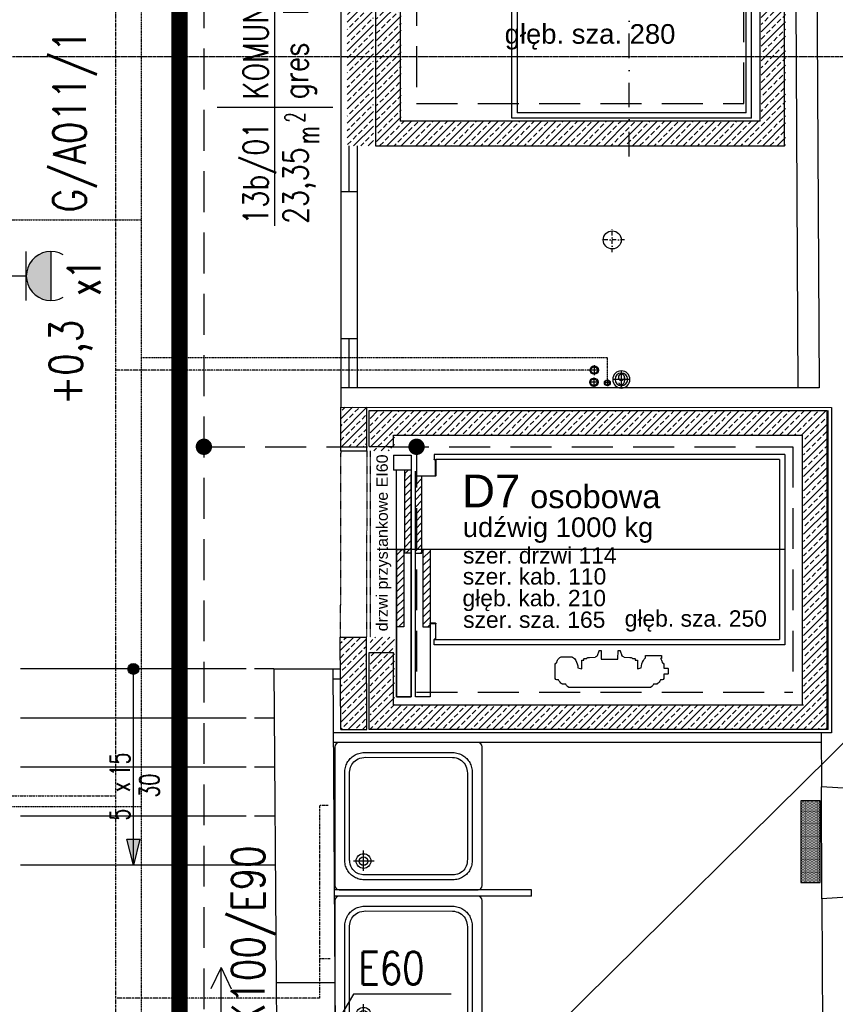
# Model space of a CAD drawing. Header units: inches. Extents: x -145354 to -97635, y 38777 to 78670.
# Tile 14 of 231: x -142353 to -141854, y 42579 to 43181. Entities that reach past the tile are written whole.
import ezdxf
from ezdxf.enums import TextEntityAlignment as Align

# ---------------------------------------------------------------- set-up
doc = ezdxf.new("R2010")
doc.units = ezdxf.units.IN
doc.header["$MEASUREMENT"] = 0
for name, pattern in [('00-inst$0$DASHDOT', [1, 0.5, -0.25, 0, -0.25]), ('CENTER', [2, 1.25, -0.25, 0.25, -0.25]), ('DASHDOT', [1, 0.5, -0.25, 0, -0.25]), ('DASHED2', [0.375, 0.25, -0.125]), ('DIVIDE', [31.75, 12.7, -6.35, 0, -6.35, 0, -6.35])]:
    doc.linetypes.add(name, pattern=pattern)
doc.layers.get('0').update_dxf_attribs({"color": 101})
for name, color, linetype in [('E-OPIS_POM', 6, 'Continuous'), ('E35', 6, 'Continuous'), ('E50', 3, 'Continuous'), ('E50_kor', 3, 'Continuous'), ('E90_kor', 6, 'Continuous'), ('Ins-kan', 54, 'Continuous'), ('Ins-wod', 152, 'Continuous'), ('Mks-wpusty', 86, 'Continuous'), ('Mw-cr-rury', 160, 'DIVIDE'), ('Mw-wc-rury', 160, 'DASHDOT'), ('Okn---okna', 5, 'Continuous'), ('Opis-spadki', 61, 'Continuous'), ('Opis-wykonczen', 2, 'Continuous'), ('Os-osie glowne', 8, 'CENTER'), ('piony_K_nr', 240, 'Continuous'), ('Sc-beton', 7, 'Continuous'), ('Sc-beton-hatch', 86, 'Continuous'), ('Sc-cegla pelna', 32, 'Continuous'), ('Sc-gazobeton', 45, 'Continuous'), ('Sc-gk', 120, 'Continuous'), ('Sc-gk-hatch', 8, 'Continuous'), ('Sc-nad', 5, 'DASHED2'), ('Sc-nadproza kon', 5, 'DASHED2'), ('Sc-systemowe', 150, 'Continuous'), ('Sch-opis', 51, 'Continuous'), ('Sch-widok', 12, 'Continuous'), ('tkd_obrys', 4, 'Continuous'), ('W-idok', 9, 'Continuous'), ('Wyp-grzejniki', 56, 'Continuous'), ('Wyp-meble', 155, 'Continuous'), ('Wyp-sanitar', 131, 'Continuous')]:
    doc.layers.add(name, color=color, linetype=linetype)
doc.styles.add('KA wymiar', font='romans.shx', dxfattribs={"width": 0.6})
doc.styles.add('ROMANS', font='romans', dxfattribs={"width": 0.85})
doc.styles.add('TYTUL2', font='ARIAL.TTF')
doc.linetypes.add('BATTING', pattern='A,0.0001,-0.1,[134,ltypeshp.shx,S=0.1,R=0,X=-0.1,Y=0],-0.2,[134,ltypeshp.shx,S=0.1,R=180,X=0.1,Y=0],-0.1', length=0.4001)
pattern_1 = [(45, (-188741.938, 11195.726), (-13.258252, 13.258252), []), (45, (-188733.099, 11195.726), (-13.258252, 13.258252), [])]
pattern_2 = [(45, (0.613, 0), (-4.41941738, 4.41941738), []), (45, (5.0325, 0), (-4.41941738, 4.41941738), [3.125, -1.5625])]

# ---------------------------------------------------------------- blocks, each defined once
blk = doc.blocks.new('pow')
for p, q in [((0, 0.5229), (0, -0.5229)), ((-1.0753, 0), (1.7797, 0))]:
    blk.add_line(p, q)
at = {"style": 'KA wymiar', "width": 0.6}
for s, height, p in [('2', 0.18, (-0.1392, -0.2698)), ('m', 0.21, (-0.3332, -0.401))]:
    blk.add_text(s, height=height, dxfattribs=at).set_placement(p)
at = {"style": 'KA wymiar'}
for tag, width, p in [('01', 0.7, (-0.1311, 0.0844)), ('000.00', 0.6, (-0.3636, -0.401))]:
    blk.add_attdef(tag, text='', height=0.3, dxfattribs=dict(at, width=width)).set_placement(p, align=Align.RIGHT)
blk.add_attdef('POMIESZCZENIE', (0.0709, 0.0844), '', height=0.3, dxfattribs=at)
at = {"style": 'KA wymiar', "width": 0.8}
blk.add_attdef('POSADZKA', (0.0709, -0.401), '', height=0.3, dxfattribs=at)
blk = doc.blocks.new('w1')
h = blk.add_hatch()
h.set_pattern_fill('ANSI31', color=256, angle=-90, style=0)
h.set_pattern_definition([(315, (-78792.9303, 100964.629), (2.24506403, 2.24506403), [])])
h.paths.add_polyline_path([(-143428.16, 50196.65), (-143432.6, 50196.65), (-143432.6, 50243.85), (-143428.16, 50243.85)])
h.paths.add_polyline_path([(-143444.22, 50196.65), (-143448.66, 50196.65), (-143448.66, 50243.85), (-143444.22, 50243.85)])
h.paths.add_polyline_path([(-143439.66, 50151.65), (-143439.66, 50150.14), (-143439.66, 50148.15), (-143443.66, 50148.15), (-143443.66, 50196.65), (-143439.66, 50196.65)])
h.paths.add_polyline_path([(-143433.16, 50151.65), (-143437.16, 50151.65), (-143437.16, 50196.65), (-143433.16, 50196.65)])
h.paths.add_polyline_path([(-143433.16, 50196.65), (-143437.16, 50196.65), (-143437.16, 50198.85), (-143433.16, 50198.85)])
h.paths.add_polyline_path([(-143439.66, 50196.65), (-143443.66, 50196.65), (-143443.66, 50198.85), (-143439.66, 50198.85)])
for p, q in [((-143465.46, 50306.65), (-143465.46, 50259.65)), ((-143185.46, 50306.65), (-143465.46, 50306.65)), ((-143185.46, 50306.65), (-143185.46, 50111.65)), ((-143450.46, 50291.65), (-143200.46, 50291.65)), ((-143450.46, 50291.65), (-143450.46, 50259.65)), ((-143450.46, 50291.65), (-143200.46, 50291.65)), ((-143450.46, 50291.65), (-143200.46, 50291.65)), ((-143200.46, 50291.65), (-143200.46, 50126.65)), ((-143439.66, 50286.65), (-143448.66, 50286.65)), ((-143448.66, 50286.65), (-143439.66, 50286.65)), ((-143448.66, 50286.65), (-143448.66, 50243.85)), ((-143448.66, 50243.85), (-143448.66, 50286.65)), ((-143439.66, 50198.85), (-143439.66, 50286.65)), ((-143439.66, 50286.65), (-143439.66, 50198.85)), ((-143437.16, 50286.65), (-143437.16, 50198.85)), ((-143428.16, 50286.65), (-143437.16, 50286.65)), ((-143428.16, 50243.85), (-143428.16, 50286.65)), ((-143351.65, 50275.48), (-143351.64, 50266.71)), ((-143349.59, 50276.32), (-143350.69, 50276.32)), ((-143347.47, 50278.89), (-143347.52, 50278.71)), ((-143345.29, 50278.89), (-143347.47, 50278.89)), ((-143294.48, 50281.06), (-143342.45, 50281.06)), ((-143289.46, 50278.89), (-143291.64, 50278.89)), ((-143289.41, 50278.71), (-143289.46, 50278.89)), ((-143286.24, 50276.32), (-143287.34, 50276.32)), ((-143285.28, 50272.81), (-143285.28, 50275.48)), ((-143285.28, 50275.48), (-143285.28, 50275.48)), ((-143337.77, 50268.93), (-143335.46, 50269.63)), ((-143335.46, 50269.63), (-143335.46, 50264.3)), ((-143301.47, 50264.3), (-143301.47, 50269.63)), ((-143301.47, 50269.63), (-143299.16, 50268.93)), ((-143282.93, 50272.81), (-143285.28, 50272.81)), ((-143282.63, 50269.53), (-143282.63, 50272.51)), ((-143335.46, 50264.3), (-143334.22, 50264.3)), ((-143334.22, 50264.3), (-143334.22, 50263.6)), ((-143323.66, 50258.3), (-143323.51, 50263.65)), ((-143323.51, 50263.65), (-143313.42, 50263.65)), ((-143313.42, 50263.65), (-143313.26, 50258.3)), ((-143302.71, 50263.6), (-143302.71, 50264.3)), ((-143302.71, 50264.3), (-143301.47, 50264.3)), ((-143286.89, 50263.82), (-143286.89, 50263.82)), ((-143286.24, 50265.88), (-143286.24, 50265.88)), ((-143285.29, 50269.23), (-143282.93, 50269.23)), ((-143285.29, 50266.71), (-143285.29, 50269.23)), ((-143465.46, 50259.65), (-143450.46, 50259.65)), ((-143347.39, 50262.16), (-143342.16, 50262.16)), ((-143333.92, 50263.3), (-143332.45, 50263.3)), ((-143331.66, 50262.65), (-143330.76, 50262.65)), ((-143330.76, 50262.65), (-143327.34, 50262.4)), ((-143325.91, 50261.39), (-143324.87, 50258.6)), ((-143324.87, 50258.6), (-143324.86, 50258.3)), ((-143324.86, 50258.3), (-143323.66, 50258.3)), ((-143313.26, 50258.3), (-143312.06, 50258.3)), ((-143312.06, 50258.6), (-143311.02, 50261.39)), ((-143312.06, 50258.3), (-143312.06, 50258.6)), ((-143309.59, 50262.4), (-143306.16, 50262.65)), ((-143306.16, 50262.65), (-143305.26, 50262.65)), ((-143304.48, 50263.3), (-143303.01, 50263.3)), ((-143296.59, 50262.93), (-143296.59, 50261.46)), ((-143296.59, 50261.46), (-143286.64, 50261.46)), ((-143286.64, 50263.21), (-143287.41, 50263.21)), ((-143286.64, 50261.46), (-143286.64, 50263.21)), ((-143211.41, 50254.9), (-143425.76, 50254.9)), ((-143425.76, 50254.9), (-143425.76, 50251.65)), ((-143425.76, 50251.5), (-143425.76, 50251.65)), ((-143425.76, 50251.65), (-143424.96, 50251.65)), ((-143424.97, 50251.5), (-143425.76, 50251.5)), ((-143424.81, 50241.96), (-143424.81, 50251.34)), ((-143424.66, 50251.65), (-143214.66, 50251.65)), ((-143424.66, 50251.35), (-143424.66, 50241.96)), ((-143214.66, 50141.65), (-143214.66, 50251.65)), ((-143211.41, 50138.4), (-143211.41, 50254.9)), ((-143448.66, 50243.85), (-143448.66, 50196.65)), ((-143448.66, 50196.65), (-143448.66, 50243.85)), ((-143444.22, 50243.85), (-143448.66, 50243.85)), ((-143444.22, 50196.65), (-143444.22, 50243.85)), ((-143444.22, 50196.65), (-143444.22, 50243.85)), ((-143432.6, 50196.65), (-143432.6, 50243.85)), ((-143432.6, 50243.85), (-143428.16, 50243.85)), ((-143428.16, 50196.65), (-143428.16, 50243.85)), ((-143428.16, 50241.96), (-143428.16, 50243.65)), ((-143428.16, 50243.65), (-143428.01, 50243.65)), ((-143428.01, 50243.65), (-143428.01, 50241.96)), ((-143427.85, 50241.8), (-143424.97, 50241.8)), ((-143424.97, 50241.65), (-143427.85, 50241.65)), ((-143439.66, 50198.85), (-143443.66, 50198.85)), ((-143443.66, 50198.85), (-143443.66, 50148.15)), ((-143439.66, 50150.14), (-143439.66, 50198.85)), ((-143439.66, 50198.85), (-143439.66, 50151.65)), ((-143437.16, 50198.85), (-143433.16, 50198.85)), ((-143437.16, 50198.85), (-143437.16, 50151.65)), ((-143433.16, 50198.85), (-143433.16, 50151.65)), ((-143211.41, 50196.65), (-143456.16, 50196.65)), ((-143448.66, 50196.65), (-143444.22, 50196.65)), ((-143448.66, 50196.65), (-143448.66, 50148.15)), ((-143428.16, 50196.65), (-143432.6, 50196.65)), ((-143443.66, 50150.14), (-143443.66, 50151.65)), ((-143439.66, 50148.15), (-143439.66, 50150.14)), ((-143433.16, 50151.65), (-143437.16, 50151.65)), ((-143437.16, 50151.35), (-143437.16, 50148.65)), ((-143437.01, 50148.65), (-143437.01, 50151.34)), ((-143436.85, 50151.5), (-143424.97, 50151.5)), ((-143433.66, 50151.65), (-143436.6, 50151.65)), ((-143425.96, 50151.65), (-143433.16, 50151.65)), ((-143424.97, 50151.65), (-143427.75, 50151.65)), ((-143424.81, 50151.34), (-143424.81, 50141.96)), ((-143424.66, 50141.95), (-143424.66, 50151.34)), ((-143439.66, 50148.15), (-143450.46, 50148.15)), ((-143450.46, 50138.95), (-143450.46, 50148.15)), ((-143439.66, 50138.95), (-143439.66, 50148.15)), ((-143437.16, 50148.65), (-143437.01, 50148.65)), ((-143450.46, 50138.95), (-143439.66, 50138.95)), ((-143424.97, 50141.8), (-143425.76, 50141.8)), ((-143425.76, 50141.8), (-143425.76, 50141.65)), ((-143425.76, 50141.65), (-143424.96, 50141.65)), ((-143425.76, 50138.4), (-143425.76, 50141.65)), ((-143211.41, 50138.4), (-143425.76, 50138.4)), ((-143214.66, 50141.65), (-143424.66, 50141.65)), ((-143465.46, 50133.65), (-143465.46, 50111.65)), ((-143465.46, 50133.65), (-143450.46, 50133.65)), ((-143450.46, 50133.65), (-143450.46, 50126.65)), ((-143450.46, 50126.65), (-143200.46, 50126.65)), ((-143465.46, 50111.65), (-143185.46, 50111.65))]:
    blk.add_line(p, q)
for centre, radius, start, end in [((-143350.69, 50275.35), 0.969, 90, 172.21378), ((-143344.77, 50274.24), 5.25, 121.57246, 156.64603), ((-143342.45, 50278.11), 2.95, 90, 164.6154), ((-143294.48, 50278.11), 2.95, 15.3846, 90), ((-143292.16, 50274.24), 5.25, 23.35397, 58.42754), ((-143286.24, 50275.35), 0.969, 7.78623, 90), ((-143282.93, 50272.51), 0.3, 0, 90), ((-143282.93, 50269.53), 0.3, 270, 0), ((-143350.69, 50266.85), 0.969, 188.41003, 270.03896), ((-143346.11, 50266.18), 4.58, 183.65178, 210.9226), ((-143345.62, 50267.11), 5.51, 216.61755, 238.4367), ((-143343.93, 50267.11), 5.51, 301.5633, 330.63224), ((-143350.08, 50270.17), 12.38, 332.22511, 354.23402), ((-143333.92, 50263.6), 0.3, 180, 270), ((-143303.01, 50263.6), 0.3, 270, 0), ((-143286.85, 50270.17), 12.38, 185.76598, 207.77489), ((-143293, 50267.11), 5.51, 209.36776, 229.31584), ((-143291.31, 50267.11), 5.51, 314.98421, 323.38245), ((-143290.82, 50266.18), 4.58, 329.0774, 356.28048), ((-143286.24, 50266.85), 0.969, 270.03896, 351.58997), ((-143347.35, 50264.93), 2.77, 245.31355, 269.08976), ((-143342.21, 50264.93), 2.77, 270.91024, 294.68645), ((-143331.66, 50263.45), 0.8, 190.80692, 270), ((-143327.46, 50260.7), 1.7, 23.98221, 85.74867), ((-143309.46, 50260.7), 1.7, 94.25133, 156.01779), ((-143305.26, 50263.45), 0.8, 270, 349.19308), ((-143424.97, 50251.34), 0.16, 0, 90), ((-143424.96, 50251.35), 0.3, 0, 90), ((-143427.85, 50241.96), 0.31, 180, 270), ((-143427.85, 50241.96), 0.16, 180, 270), ((-143424.97, 50241.96), 0.16, 270, 0), ((-143424.97, 50241.96), 0.31, 270, 0), ((-143436.86, 50151.35), 0.3, 90, 180), ((-143436.85, 50151.34), 0.16, 90, 180), ((-143424.97, 50151.34), 0.31, 0, 90), ((-143424.97, 50151.34), 0.16, 0, 90), ((-143424.97, 50141.96), 0.16, 270, 0), ((-143424.96, 50141.95), 0.3, 270, 0)]:
    blk.add_arc(centre, radius, start, end)
blk = doc.blocks.new('w2')
h = blk.add_hatch()
h.set_pattern_fill('ANSI32', color=256, scale=50, style=0)
h.set_pattern_definition(pattern_1)
h.paths.add_polyline_path([(-144149.4, 50762.8), (-144150.36, 50762.8), (-144150.36, 50758.36), (-144149.4, 50758.36)])
h.paths.add_polyline_path([(-144150.36, 50762.8), (-144158.86, 50762.8), (-144212.56, 50762.8), (-144214.06, 50762.8), (-144214.06, 50758.36), (-144150.36, 50758.36)])
h = blk.add_hatch()
h.set_pattern_fill('ANSI32', color=256, scale=50, style=0)
h.set_pattern_definition(pattern_1)
h.paths.add_polyline_path([(-144083.86, 50753.8), (-144083.86, 50757.8), (-144150.36, 50757.8), (-144150.36, 50753.8)])
h = blk.add_hatch()
h.set_pattern_fill('ANSI32', color=256, scale=50, style=0)
h.set_pattern_definition(pattern_1)
h.paths.add_polyline_path([(-144087.36, 50751.3), (-144150.36, 50751.3), (-144150.36, 50747.3), (-144087.36, 50747.3)])
h.paths.add_polyline_path([(-144150.36, 50751.3), (-144151.6, 50751.3), (-144151.6, 50747.3), (-144150.36, 50747.3)])
h = blk.add_hatch()
h.set_pattern_fill('ANSI32', color=256, scale=50, style=0)
h.set_pattern_definition(pattern_1)
h.paths.add_polyline_path([(-144150.36, 50742.3), (-144150.36, 50746.74), (-144214.06, 50746.74), (-144214.06, 50742.3), (-144212.56, 50742.3), (-144212.17, 50742.3)])
for p, q in [((-144229.86, 50779.6), (-144305.36, 50779.6)), ((-144305.36, 50779.6), (-144305.36, 50469.6)), ((-144229.86, 50779.6), (-144229.86, 50764.6)), ((-144055.36, 50779.6), (-144077.36, 50779.6)), ((-144077.36, 50779.6), (-144077.36, 50764.6)), ((-144055.36, 50469.6), (-144055.36, 50779.6)), ((-144229.86, 50764.6), (-144290.36, 50764.6)), ((-144290.36, 50764.6), (-144290.36, 50484.6)), ((-144083.86, 50753.8), (-144083.86, 50764.6)), ((-144074.66, 50764.6), (-144083.86, 50764.6)), ((-144070.36, 50764.6), (-144077.36, 50764.6)), ((-144074.66, 50764.6), (-144074.66, 50753.8)), ((-144070.36, 50484.6), (-144070.36, 50764.6)), ((-144285.36, 50753.8), (-144285.36, 50762.8)), ((-144285.36, 50762.8), (-144285.36, 50753.8)), ((-144285.36, 50762.8), (-144212.56, 50762.8)), ((-144212.56, 50762.8), (-144285.36, 50762.8)), ((-144214.06, 50758.36), (-144214.06, 50762.8)), ((-144158.86, 50758.36), (-144214.06, 50758.36)), ((-144149.4, 50758.36), (-144214.06, 50758.36)), ((-144212.56, 50762.8), (-144158.86, 50762.8)), ((-144158.86, 50762.8), (-144212.56, 50762.8)), ((-144158.86, 50762.8), (-144083.86, 50762.8)), ((-144151.6, 50753.8), (-144151.6, 50757.8)), ((-144151.6, 50757.8), (-144083.86, 50757.8)), ((-144149.4, 50762.8), (-144149.4, 50758.36)), ((-144167.56, 50753.8), (-144285.36, 50753.8)), ((-144285.36, 50751.3), (-144087.36, 50751.3)), ((-144285.36, 50742.3), (-144285.36, 50751.3)), ((-144083.86, 50753.8), (-144167.56, 50753.8)), ((-144167.56, 50753.8), (-144083.86, 50753.8)), ((-144151.6, 50751.3), (-144151.6, 50747.3)), ((-144087.36, 50747.3), (-144087.36, 50751.3)), ((-144087.06, 50751.3), (-144084.36, 50751.3)), ((-144084.36, 50751.15), (-144087.05, 50751.15)), ((-144084.36, 50751.3), (-144084.36, 50751.15)), ((-144074.66, 50753.8), (-144083.86, 50753.8)), ((-144149.4, 50746.74), (-144214.06, 50746.74)), ((-144214.06, 50746.74), (-144214.06, 50742.3)), ((-144151.6, 50747.3), (-144087.36, 50747.3)), ((-144149.4, 50742.3), (-144149.4, 50746.74)), ((-144087.36, 50747.8), (-144087.36, 50750.74)), ((-144087.36, 50740.1), (-144087.36, 50747.3)), ((-144087.21, 50750.99), (-144087.21, 50739.11)), ((-144212.56, 50742.3), (-144285.36, 50742.3)), ((-144222.11, 50486.6), (-144222.11, 50739.9)), ((-144221.71, 50739.9), (-144221.86, 50739.9)), ((-144221.86, 50739.9), (-144221.86, 50739.1)), ((-144221.71, 50739.11), (-144221.71, 50739.9)), ((-144218.86, 50739.9), (-144218.86, 50489.85)), ((-144149.4, 50742.3), (-144214.06, 50742.3)), ((-144212.17, 50742.3), (-144213.86, 50742.3)), ((-144213.86, 50742.3), (-144213.86, 50742.15)), ((-144213.86, 50742.15), (-144212.17, 50742.15)), ((-144212.01, 50741.99), (-144212.01, 50739.11)), ((-144211.86, 50739.11), (-144211.86, 50741.99)), ((-144087.36, 50739.11), (-144087.36, 50741.89)), ((-144077.51, 50739.11), (-144077.51, 50739.9)), ((-144077.51, 50739.9), (-144077.36, 50739.9)), ((-144077.36, 50739.9), (-144077.36, 50739.1)), ((-144075.61, 50739.9), (-144077.36, 50739.9)), ((-144075.61, 50486.6), (-144075.61, 50739.9)), ((-144221.56, 50738.8), (-144212.17, 50738.8)), ((-144212.17, 50738.95), (-144221.55, 50738.95)), ((-144087.05, 50738.95), (-144077.67, 50738.95)), ((-144077.66, 50738.8), (-144087.05, 50738.8)), ((-144078.86, 50489.85), (-144078.86, 50738.8)), ((-144282.6, 50661.6), (-144282.41, 50661.65)), ((-144282.6, 50659.43), (-144282.6, 50661.6)), ((-144280.02, 50663.72), (-144280.02, 50664.82)), ((-144279.18, 50665.78), (-144270.42, 50665.78)), ((-144265.86, 50661.53), (-144265.86, 50656.3)), ((-144284.77, 50608.62), (-144284.77, 50656.58)), ((-144272.64, 50651.9), (-144273.33, 50649.6)), ((-144273.33, 50649.6), (-144268.01, 50649.6)), ((-144268.01, 50649.6), (-144268.01, 50648.36)), ((-144268.01, 50648.36), (-144267.31, 50648.36)), ((-144267.01, 50648.06), (-144267.01, 50646.59)), ((-144266.36, 50645.8), (-144266.36, 50644.9)), ((-144266.36, 50644.9), (-144266.1, 50641.48)), ((-144262.01, 50637.8), (-144267.36, 50637.65)), ((-144267.36, 50637.65), (-144267.36, 50627.56)), ((-144265.1, 50640.05), (-144262.31, 50639.01)), ((-144262.31, 50639.01), (-144262.01, 50639)), ((-144262.01, 50639), (-144262.01, 50637.8)), ((-144267.36, 50627.56), (-144262.01, 50627.4)), ((-144262.31, 50626.19), (-144265.1, 50625.16)), ((-144262.01, 50626.2), (-144262.31, 50626.19)), ((-144262.01, 50627.4), (-144262.01, 50626.2)), ((-144266.1, 50623.73), (-144266.36, 50620.3)), ((-144266.36, 50620.3), (-144266.36, 50619.4)), ((-144268.01, 50615.61), (-144273.33, 50615.61)), ((-144273.33, 50615.61), (-144272.64, 50613.3)), ((-144267.31, 50616.85), (-144268.01, 50616.85)), ((-144268.01, 50616.85), (-144268.01, 50615.61)), ((-144267.01, 50618.62), (-144267.01, 50617.15)), ((-144266.63, 50610.73), (-144265.17, 50610.73)), ((-144265.17, 50610.73), (-144265.17, 50600.78)), ((-144282.6, 50603.6), (-144282.6, 50605.78)), ((-144282.41, 50603.55), (-144282.6, 50603.6)), ((-144280.02, 50600.38), (-144280.02, 50601.48)), ((-144267.53, 50601.02), (-144267.53, 50601.02)), ((-144266.92, 50600.78), (-144266.92, 50601.55)), ((-144265.17, 50600.78), (-144266.92, 50600.78)), ((-144276.51, 50599.42), (-144279.18, 50599.42)), ((-144279.18, 50599.42), (-144279.18, 50599.42)), ((-144276.51, 50597.07), (-144276.51, 50599.42)), ((-144273.24, 50596.77), (-144276.21, 50596.77)), ((-144272.94, 50599.42), (-144272.94, 50597.07)), ((-144270.42, 50599.42), (-144272.94, 50599.42)), ((-144269.59, 50600.38), (-144269.59, 50600.38)), ((-144305.36, 50469.6), (-144055.36, 50469.6))]:
    blk.add_line(p, q)
for points in [[(-144075.61, 50486.6), (-144222.11, 50486.6)], [(-144078.86, 50489.85), (-144218.86, 50489.85)], [(-144070.36, 50484.6), (-144290.36, 50484.6)]]:
    blk.add_lwpolyline(points)
for centre, radius, start, end in [((-144087.06, 50751), 0.3, 90, 180), ((-144087.05, 50750.99), 0.16, 90, 180), ((-144221.56, 50739.1), 0.3, 180, 270), ((-144221.55, 50739.11), 0.16, 180, 270), ((-144212.17, 50741.99), 0.31, 0, 90), ((-144212.17, 50741.99), 0.16, 0, 90), ((-144212.17, 50739.11), 0.16, 270, 0), ((-144212.17, 50739.11), 0.31, 270, 0), ((-144087.05, 50739.11), 0.31, 180, 270), ((-144087.05, 50739.11), 0.16, 180, 270), ((-144077.67, 50739.11), 0.16, 270, 0), ((-144077.66, 50739.1), 0.3, 270, 0), ((-144277.94, 50658.91), 5.25, 113.35397, 148.42754), ((-144279.05, 50664.82), 0.969, 97.78622, 180), ((-144270.56, 50664.82), 0.969, 359.96104, 81.58997), ((-144269.88, 50660.25), 4.58, 59.0774, 86.34822), ((-144270.82, 50659.76), 5.51, 31.5633, 53.38245), ((-144268.64, 50661.48), 2.77, 0.91024, 24.68645), ((-144281.82, 50656.58), 2.95, 105.3846, 180), ((-144270.82, 50658.07), 5.51, 299.36776, 328.4367), ((-144268.64, 50656.34), 2.77, 335.31355, 359.08976), ((-144273.88, 50664.22), 12.38, 275.76598, 297.77489), ((-144267.31, 50648.06), 0.3, 0, 90), ((-144267.16, 50645.8), 0.8, 0, 79.19308), ((-144264.41, 50641.6), 1.7, 184.25133, 246.01779), ((-144264.41, 50623.6), 1.7, 113.98221, 175.74867), ((-144267.16, 50619.4), 0.8, 280.80692, 0), ((-144273.88, 50600.99), 12.38, 62.22511, 84.23402), ((-144267.31, 50617.15), 0.3, 270, 0), ((-144281.82, 50608.62), 2.95, 180, 254.6154), ((-144270.82, 50607.13), 5.51, 40.68416, 60.63224), ((-144277.94, 50606.3), 5.25, 211.57246, 246.64603), ((-144269.88, 50604.95), 4.58, 273.71952, 300.9226), ((-144270.82, 50605.45), 5.51, 306.61755, 315.01579), ((-144279.05, 50600.38), 0.969, 180, 262.21377), ((-144276.21, 50597.07), 0.3, 180, 270), ((-144273.24, 50597.07), 0.3, 270, 0), ((-144270.56, 50600.38), 0.969, 278.41003, 359.96104)]:
    blk.add_arc(centre, radius, start, end)
at = {"layer": 'W-idok', "linetype": 'DASHDOT', "ltscale": 30}
blk.add_line((-144150.36, 50463.1), (-144150.36, 50770.3), dxfattribs=at)
blk = doc.blocks.new('ozn_schody-kółko_d14')
at = {"ltscale": 25}
h = blk.add_hatch(color=256, dxfattribs=at)
edge = h.paths.add_edge_path()
edge.add_arc((0, 0), 3.33, 0, 360)
at = {"ltscale": 7}
blk.add_circle((0, 0), 3.33, dxfattribs=at)
blk = doc.blocks.new('ozn_schody-strzałka8x16')
at = {"ltscale": 25}
blk.add_hatch(color=256, dxfattribs=at).paths.add_polyline_path([(0, 0), (-4, -16), (4, -16)])
blk.add_lwpolyline([(0, 0), (-4, -16), (4, -16)], close=True, dxfattribs=at)
blk = doc.blocks.new('ozn_opis-schodów1-rzut')
at = {"style": 'ROMANS', "width": 0.7}
blk.add_text('x', height=12, dxfattribs=at).set_placement((-3.32, 3))
at = {"ltscale": 25, "style": 'ROMANS', "width": 0.7}
blk.add_attdef('Ilość', text='', height=12, dxfattribs=at).set_placement((-7.75, 3), align=Align.RIGHT)
blk.add_attdef('Wysokość', (6.22, 3), '', height=12, dxfattribs=at)
blk.add_attdef('Długość', text='', height=12, dxfattribs=at).set_placement((0.41, -15), align=Align.CENTER)
blk = doc.blocks.new('brod_90x90')
at = {"layer": 'Wyp-sanitar'}
for points in [[(17.53, -14.96), (17.53, 70.05), (17.32, 71.02), (16.77, 71.8), (15.96, 72.31), (14.99, 72.5), (-69.94, 72.5), (-70.9, 72.31), (-71.71, 71.79), (-72.27, 71.01), (-72.47, 70.05), (-72.47, -14.96), (-72.27, -15.95), (-71.73, -16.75), (-70.93, -17.3), (-69.94, -17.5), (14.99, -17.5), (15.99, -17.3), (16.79, -16.76), (17.33, -15.95)], [(-53.82, 66.5), (-1.14, 66.5), (-0.23, 66.48), (0.65, 66.41), (1.49, 66.29), (2.31, 66.13), (3.09, 65.93), (3.85, 65.68), (4.57, 65.39), (5.26, 65.07), (5.92, 64.7), (6.54, 64.3), (7.13, 63.86), (7.68, 63.39), (8.2, 62.89), (8.68, 62.35), (9.13, 61.78), (9.54, 61.18), (9.92, 60.56), (10.25, 59.9), (10.55, 59.22), (10.81, 58.51), (11.03, 57.78), (11.21, 57.03), (11.36, 56.26), (11.46, 55.46), (11.52, 54.65), (11.53, 53.82), (11.53, 53.82), (11.53, 1.18), (11.52, 0.37), (11.46, -0.42), (11.36, -1.2), (11.21, -1.96), (11.03, -2.7), (10.81, -3.42), (10.55, -4.13), (10.25, -4.8), (9.92, -5.46), (9.54, -6.09), (9.13, -6.69), (8.68, -7.26), (8.2, -7.81), (7.68, -8.32), (7.12, -8.8), (6.53, -9.24), (5.91, -9.65), (5.25, -10.02), (4.57, -10.36), (3.84, -10.65), (3.09, -10.91), (2.31, -11.12), (1.49, -11.28), (0.64, -11.4), (-0.23, -11.47), (-1.14, -11.5), (-1.14, -11.5), (-53.82, -11.5), (-54.7, -11.47), (-55.56, -11.39), (-56.4, -11.26), (-57.21, -11.08), (-57.99, -10.86), (-58.75, -10.58), (-59.48, -10.27), (-60.17, -9.91), (-60.84, -9.51), (-61.48, -9.07), (-62.08, -8.59), (-62.65, -8.07), (-63.18, -7.52), (-63.68, -6.94), (-64.14, -6.33), (-64.56, -5.68), (-64.94, -5.01), (-65.28, -4.31), (-65.58, -3.59), (-65.84, -2.84), (-66.05, -2.08), (-66.22, -1.29), (-66.34, -0.48), (-66.41, 0.34), (-66.44, 1.18), (-66.44, 53.82), (-66.41, 54.66), (-66.34, 55.48), (-66.22, 56.29), (-66.05, 57.08), (-65.84, 57.85), (-65.58, 58.6), (-65.28, 59.32), (-64.94, 60.02), (-64.56, 60.69), (-64.14, 61.34), (-63.68, 61.95), (-63.19, 62.53), (-62.65, 63.08), (-62.09, 63.59), (-61.48, 64.07), (-60.85, 64.51), (-60.18, 64.91), (-59.48, 65.27), (-58.75, 65.59), (-58, 65.86), (-57.21, 66.09), (-56.4, 66.26), (-55.56, 66.39), (-54.7, 66.47), (-53.82, 66.5)], [(-1.17, 63.5), (0.06, 63.45), (1.11, 63.3), (2.1, 63.07), (3.04, 62.76), (3.93, 62.36), (4.77, 61.86), (5.57, 61.24), (6.32, 60.49), (7, 59.56), (7.54, 58.59), (7.95, 57.56), (8.27, 56.45), (8.41, 55.56), (8.5, 54.69), (8.53, 53.79), (8.52, 0.64), (8.44, -0.39), (8.27, -1.32), (8.03, -2.21), (7.73, -3.05), (7.36, -3.85), (6.92, -4.6), (6.39, -5.3), (5.79, -5.95), (5.1, -6.55), (4.32, -7.11), (3.12, -7.7), (1.91, -8.11), (0.61, -8.38), (0.01, -8.44), (-0.57, -8.48), (-1.17, -8.5), (-54.37, -8.49), (-55.42, -8.38), (-56.43, -8.17), (-57.38, -7.88), (-58.27, -7.5), (-59.1, -7.05), (-59.87, -6.5), (-60.59, -5.87), (-61.26, -5.13), (-61.88, -4.31), (-62.46, -3.24), (-62.89, -2.16), (-63.19, -1.04), (-63.39, 0.16), (-63.44, 1.22), (-63.42, 54.33), (-63.28, 55.55), (-63.03, 56.7), (-62.65, 57.82), (-62.12, 58.93), (-61.47, 59.88), (-60.76, 60.71), (-59.95, 61.45), (-59.02, 62.11), (-58.03, 62.62), (-57.03, 63), (-56, 63.27), (-54.9, 63.45), (-53.78, 63.5)], [(0, 4.47), (0.93, 4.38), (1.79, 4.13), (2.55, 3.72), (3.21, 3.18), (3.75, 2.54), (4.16, 1.8), (4.41, 1), (4.5, 0.14), (4.41, -0.83), (4.16, -1.71), (3.75, -2.51), (3.21, -3.19), (2.55, -3.75), (1.79, -4.17), (0.93, -4.43), (0, -4.53), (-0.93, -4.43), (-1.79, -4.17), (-2.55, -3.75), (-3.21, -3.19), (-3.75, -2.51), (-4.16, -1.71), (-4.41, -0.83), (-4.5, 0.14), (-4.41, 1), (-4.16, 1.8), (-3.75, 2.54), (-3.21, 3.18), (-2.55, 3.72), (-1.79, 4.13), (-0.93, 4.38)], [(0, -2.65), (-1.02, -2.44), (-1.85, -1.88), (-2.42, -1.05), (-2.62, -0.03), (-2.42, 1), (-1.85, 1.83), (-1.02, 2.39), (0, 2.6), (1.02, 2.39), (1.85, 1.83), (2.42, 1), (2.62, -0.03), (2.42, -1.05), (1.85, -1.88), (1.02, -2.44)]]:
    blk.add_lwpolyline(points, close=True, dxfattribs=at)
for points in [[(0, 6.43), (0, -6.07)], [(5.92, 0), (-6.53, 0)]]:
    blk.add_lwpolyline(points, dxfattribs=at)
blk = doc.blocks.new('pion_woda')
at = {"layer": 'Ins-wod'}
for p, q in [((3, 0), (-3, 0)), ((0, 3), (0, -3))]:
    blk.add_line(p, q, dxfattribs=at)
for centre, radius in [((0, 0.02), 2.55), ((0, 0), 2)]:
    blk.add_circle(centre, radius, dxfattribs=at)
blk = doc.blocks.new('pion_mały')
at = {"layer": 'Ins-wod'}
for p, q in [((0, 2.08), (0, -2.12)), ((2.1, -0.02), (-2.1, -0.02))]:
    blk.add_line(p, q, dxfattribs=at)
for centre, radius in [((0, 0), 1.79), ((0, -0.02), 1.4)]:
    blk.add_circle(centre, radius, dxfattribs=at)
blk = doc.blocks.new('wp-100')
at = {"layer": 'Mks-wpusty', "color": 8, "linetype": '00-inst$0$DASHDOT', "ltscale": 5}
for p, q in [((60799.72, 10724.11), (60799.72, 10739.11)), ((60807.22, 10731.61), (60792.22, 10731.61))]:
    blk.add_line(p, q, dxfattribs=at)
at = {"layer": 'Mks-wpusty'}
blk.add_circle((60799.72, 10731.61), 5.5, dxfattribs=at)
blk = doc.blocks.new('G_50')
at = {"layer": 'Wyp-grzejniki'}
h = blk.add_hatch(dxfattribs=at)
h.set_pattern_fill('DOTS', color=256, scale=0.5, angle=180, style=0)
h.set_pattern_definition([(180, (77492.90915, -37873.9399), (-0.396875, -0.79375), [0, -0.79375])])
h.paths.add_polyline_path([(0, 0), (-12, 0), (-12, -50), (0, -50)])
blk.add_lwpolyline([(-12, -50), (0, -50), (0, 0), (-12, 0)], close=True, dxfattribs=at)
blk = doc.blocks.new('G1')
at = {"layer": 'E35'}
blk.add_hatch(color=256, dxfattribs=at).paths.add_polyline_path([(10, 22.85), (-10, 22.85, 1)])
for p, q in [((-10, 22.85), (10, 22.85)), ((10, 12.85), (-10, 12.85))]:
    blk.add_line(p, q, dxfattribs=at)
blk.add_arc((0, 22.85), 10, 150, 30, dxfattribs=at)
at = {"layer": 'E50'}
blk.add_line((0, 12.85), (0, 0), dxfattribs=at)

msp = doc.modelspace()

# ---------------------------------------------------------------- hatches: boundary and pattern name
at = {"layer": 'Sc-beton-hatch'}
h = msp.add_hatch(dxfattribs=at)
h.set_pattern_fill('ANSI33', color=256, scale=25, style=0)
h.set_pattern_definition(pattern_2)
h.paths.add_polyline_path([(-142136.38, 43414.07), (-142152.38, 43414.07), (-142152.38, 43104.07), (-142136.38, 43104.07)])
h = msp.add_hatch(dxfattribs=at)
h.set_pattern_fill('ANSI33', color=256, scale=25, style=0)
h.set_pattern_definition([(45, (-743.1814, 809.2246), (-4.41941738, 4.41941738), []), (45, (-738.762, 809.2246), (-4.41941738, 4.41941738), [3.125, -1.5625])])
h.paths.add_polyline_path([(-142059.38, 43414.07), (-142134.38, 43414.07), (-142134.38, 43104.07), (-142003.38, 43104.07), (-142003.38, 43119.07), (-142119.38, 43119.07), (-142119.38, 43399.07), (-142059.38, 43399.07)])
h.paths.add_polyline_path([(-141884.38, 43414.07), (-141925.38, 43414.07), (-141925.38, 43399.07), (-141899.38, 43399.07), (-141899.38, 43119.07), (-142003.38, 43119.07), (-142003.38, 43104.07), (-141884.38, 43104.07)])
h = msp.add_hatch(dxfattribs=at)
h.set_pattern_fill('ANSI33', color=256, scale=25, style=0)
h.set_pattern_definition(pattern_2)
h.paths.add_polyline_path([(-142140.38, 42944.2), (-142156.38, 42944.21), (-142156.38, 42920.12), (-142140.38, 42920.12)])
h = msp.add_hatch(dxfattribs=at)
h.set_pattern_fill('ANSI33', color=256, scale=25, style=0)
h.set_pattern_definition(pattern_2)
h.paths.add_polyline_path([(-141863.79, 42942.12), (-142138.38, 42942.12), (-142138.38, 42917.62), (-142123.38, 42917.62), (-142123.38, 42927.12), (-141873.38, 42927.12), (-141873.38, 42762.12), (-142123.38, 42762.12), (-142123.38, 42803.62), (-142138.38, 42803.62), (-142138.38, 42747.12), (-141862.72, 42747.12)])
h.paths.add_polyline_path([(-141858.38, 42942.12), (-141863.79, 42942.12), (-141862.72, 42747.12), (-141858.38, 42747.12)])
h = msp.add_hatch(dxfattribs=at)
h.set_pattern_fill('ANSI33', color=256, scale=25, style=0)
h.set_pattern_definition(pattern_2)
h.paths.add_polyline_path([(-142140.63, 42803.62), (-142156.63, 42803.62), (-142156.38, 42747.12), (-142140.38, 42747.12)])

# ---------------------------------------------------------------- linework, layer by layer
for p, q in [((-141858.38, 42747.12), (-141858.38, 42942.12)), ((-142123.38, 42762.12), (-141873.38, 42762.12)), ((-142123.38, 42762.12), (-141873.38, 42762.12)), ((-142123.38, 42762.12), (-141873.38, 42762.12)), ((-141858.38, 42747.12), (-142138.38, 42747.12))]:
    msp.add_line(p, q)
at = {"layer": 'E35'}
msp.add_line((-142131.88, 42459.41), (-141610.09, 42975.13), dxfattribs=at)
at = {"layer": 'E50_kor', "linetype": 'DASHED2', "ltscale": 100}
for p, q in [((-141910, 43130), (-141910, 43577.28)), ((-142239.96, 43426.02), (-142239.96, 41786.42)), ((-142110, 43390), (-142110, 43130)), ((-142110, 43130), (-141910, 43130)), ((-142240, 42920), (-141880, 42920)), ((-142110, 42920), (-142110, 42770)), ((-141880, 42920), (-141880, 42770)), ((-142110, 42770), (-141880, 42770))]:
    msp.add_line(p, q, dxfattribs=at)
at = {"layer": 'E50_kor', "const_width": 10}
msp.add_lwpolyline([(-142254.96, 43441.02), (-142254.96, 41801.42), (-142329.91, 41801.42)], dxfattribs=at)
at = {"layer": 'E50_kor', "const_width": 5}
for points in [[(-142242.5, 42920, 1), (-142237.5, 42920, 1)], [(-142112.5, 42920, 1), (-142107.5, 42920, 1)]]:
    msp.add_lwpolyline(points, format="xyb", close=True, dxfattribs=at)
at = {"layer": 'E90_kor', "ltscale": 15}
for p, q in [((-142229.51, 42601.6), (-142235.75, 42588.44)), ((-142229.51, 42601.6), (-142223.27, 42588.44)), ((-142148.52, 42585.29), (-142186.73, 42521.12)), ((-142088.78, 42585.29), (-142148.52, 42585.29))]:
    msp.add_line(p, q, dxfattribs=at)
msp.add_lwpolyline([(-142229.51, 42492.26), (-142229.51, 42512.58), (-142268.92, 42512.58), (-142268.92, 42544.2), (-142229.51, 42544.2), (-142229.51, 42601.6)], dxfattribs=at)
at = {"layer": 'Ins-kan'}
for p, q in [((-141984.76, 42955.93), (-141984.76, 42966.43)), ((-141979.51, 42961.18), (-141990.01, 42961.18))]:
    msp.add_line(p, q, dxfattribs=at)
at = {"layer": 'Ins-kan', "extrusion": (0, 9.7811e-55, -1)}
for major_axis in [(3.71, 3.71), (2.72, 2.72)]:
    msp.add_ellipse((-141984.76, 42961.18), major_axis=major_axis, ratio=1, start_param=3.926991, end_param=10.210176, dxfattribs=at)
at = {"layer": 'Mw-cr-rury', "ltscale": 0.03}
for p, q in [((-142278.45, 43864.19), (-142278.45, 41543.01)), ((-142415.95, 43058.83), (-142278.45, 43058.83)), ((-141993.35, 42974.36), (-142278.45, 42974.36)), ((-141993.35, 42960.54), (-141993.35, 42974.36)), ((-142403.09, 42700.05), (-142278.45, 42700.05))]:
    msp.add_line(p, q, dxfattribs=at)
at = {"layer": 'Mw-cr-rury', "color": 60, "ltscale": 0.7}
msp.add_line((-142001.36, 42969.86), (-142001.36, 42963.86), dxfattribs=at)
at = {"layer": 'Mw-wc-rury'}
for p, q in [((-142294.02, 43850.19), (-142294.02, 41529.63)), ((-142294.02, 43333.2), (-142294.02, 42981.63)), ((-142004.36, 42966.86), (-142294.02, 42966.86)), ((-142407.39, 42706.57), (-142294.02, 42706.57)), ((-142163.96, 42700.67), (-142169.24, 42700.67)), ((-142169.24, 42700.67), (-142169.24, 42582.76)), ((-142162.9, 42606.74), (-142169.24, 42606.74)), ((-142169.24, 42582.76), (-142294.02, 42582.76))]:
    msp.add_line(p, q, dxfattribs=at)
at = {"layer": 'Okn---okna'}
msp.add_line((-141862.15, 42643.46), (-141862.52, 42712.02), dxfattribs=at)
at = {"layer": 'Os-osie glowne'}
msp.add_line((-143378.57, 43158.75), (-138190.06, 43158.75), dxfattribs=at)
at = {"layer": 'Sc-beton'}
for p, q in [((-142156.38, 42917.62), (-142156.38, 42944.21)), ((-142140.38, 42917.62), (-142140.38, 42944.2)), ((-142156.38, 42917.62), (-142140.38, 42917.62)), ((-142156.38, 42747.12), (-142156.63, 42803.62)), ((-142156.63, 42803.62), (-142140.63, 42803.62)), ((-142140.38, 42747.12), (-142140.63, 42803.62)), ((-142156.38, 42747.12), (-142140.38, 42747.12))]:
    msp.add_line(p, q, dxfattribs=at)
at = {"layer": 'Sc-cegla pelna'}
for p, q in [((-142156.38, 42956.12), (-142156.38, 42944.21)), ((-142197.25, 42784.12), (-142161.1, 42784.12)), ((-141812.06, 42647.02), (-141862.15, 42643.46)), ((-141862.15, 42643.46), (-141861, 42435.12))]:
    msp.add_line(p, q, dxfattribs=at)
for points in [[(-141879.63, 43467.16), (-141876.81, 42956.12)], [(-141866.69, 43467.16), (-141863.87, 42956.12)], [(-141863.87, 42956.12), (-142156.38, 42956.12)], [(-142156.38, 42944.21), (-141856.38, 42944.12), (-141856.38, 42745.12), (-141862.71, 42745.12), (-141862.52, 42712.02)], [(-142197.25, 42784.12), (-142195.85, 42592.13)], [(-142161.1, 42784.12), (-142159.87, 42592.21)], [(-141775.33, 42709.02), (-141812.42, 42709.02), (-141812.42, 42709.02), (-141862.52, 42712.02)], [(-142159.87, 42592.12), (-142195.85, 42592.13)]]:
    msp.add_lwpolyline(points, dxfattribs=at)
at = {"layer": 'Sc-gazobeton'}
msp.add_line((-142195.85, 42592.13), (-142195.48, 42537.12), dxfattribs=at)
msp.add_lwpolyline([(-142159.87, 42592.21), (-142159.56, 42537.12)], dxfattribs=at)
at = {"layer": 'Sc-gk'}
for p, q in [((-142156.38, 43426.07), (-142156.38, 43076.12)), ((-142146.38, 43104.07), (-142146.38, 43076.12)), ((-142156.38, 43076.12), (-142146.38, 43076.12)), ((-142156.38, 42986.12), (-142146.38, 42986.12)), ((-142156.38, 42986.12), (-142156.38, 42956.12)), ((-142146.38, 42986.12), (-142146.38, 42956.12)), ((-142161.1, 42784.12), (-142156.54, 42784.12)), ((-142161.1, 42778.12), (-142156.54, 42778.12)), ((-141862.71, 42745.12), (-142160.71, 42745.12)), ((-141862.71, 42739.12), (-142160.71, 42739.12))]:
    msp.add_line(p, q, dxfattribs=at)
at = {"layer": 'Sc-gk-hatch', "linetype": 'BATTING', "ltscale": 0.22}
for p, q in [((-142151.38, 43104.07), (-142151.38, 43076.12)), ((-142151.38, 42986.12), (-142151.38, 42956.12))]:
    msp.add_line(p, q, dxfattribs=at)
at = {"layer": 'Sc-nad'}
for p, q in [((-142156.38, 43076.12), (-142156.38, 42986.12)), ((-142146.38, 43076.12), (-142146.38, 42986.12))]:
    msp.add_line(p, q, dxfattribs=at)
at = {"layer": 'Sc-nadproza kon', "linetype": 'DASHDOT', "ltscale": 0.5}
for p, q in [((-142156.38, 42917.62), (-142156.63, 42803.62)), ((-142140.38, 42917.62), (-142140.63, 42803.62)), ((-142138.38, 42917.62), (-142138.38, 42803.62))]:
    msp.add_line(p, q, dxfattribs=at)
at = {"layer": 'Sc-systemowe'}
for p, q in [((-142039.7, 42649.12), (-142160.18, 42649.12)), ((-142039.7, 42645.12), (-142039.7, 42649.12)), ((-142039.7, 42645.12), (-142160.16, 42645.12))]:
    msp.add_line(p, q, dxfattribs=at)
at = {"layer": 'Sch-opis'}
msp.add_line((-142283.11, 42664.12), (-142283.11, 42784.12), dxfattribs=at)
at = {"layer": 'Sch-widok'}
for p, q in [((-142214.11, 42784.12), (-142352.11, 42784.12)), ((-142197.25, 42784.12), (-142209.11, 42784.12)), ((-142214.11, 42754.12), (-142352.11, 42754.12)), ((-142196.89, 42754.12), (-142209.11, 42754.12)), ((-142214.11, 42724.12), (-142352.11, 42724.12)), ((-142196.69, 42724.12), (-142209.11, 42724.12)), ((-142214.11, 42694.12), (-142352.11, 42694.12)), ((-142196.5, 42694.12), (-142209.11, 42694.12)), ((-142214.11, 42664.12), (-142352.11, 42664.12)), ((-142196.31, 42664.12), (-142209.11, 42664.12))]:
    msp.add_line(p, q, dxfattribs=at)
at = {"layer": 'tkd_obrys'}
msp.add_line((-142123.38, 42762.12), (-141873.38, 42762.12), dxfattribs=at)
msp.add_line((-142123.38, 42762.12), (-141873.38, 42762.12), dxfattribs=at)
at = {"layer": 'Wyp-meble'}
msp.add_line((-141859, 42942.12), (-141859, 42747.12), dxfattribs=at)

# ---------------------------------------------------------------- block references
for name, p in [('pion_woda', (-142001.36, 42966.86)), ('pion_woda', (-142001.54, 42959.44)), ('pion_mały', (-141993.35, 42959.16)), ('G_50', (-141863.14, 42703.52))]:
    msp.add_blockref(name, p)
at = {"layer": 'E-OPIS_POM'}
ref = msp.add_blockref('pow', (-142196.54, 43127.65), dxfattribs=dict(at, xscale=67.5, yscale=67.5, zscale=67.5, rotation=90))
ref.add_attrib('000.00', '23,35', dxfattribs={"layer": '0', "height": 15.133, "rotation": 90, "style": 'KA wymiar', "width": 0.8029}).set_placement((-142176.31, 43103.1), align=Align.RIGHT)
ref.add_attrib('01', '13b/01', dxfattribs={"layer": '0', "height": 15.133, "rotation": 90, "style": 'KA wymiar', "width": 0.8029}).set_placement((-142200.79, 43118.8), align=Align.RIGHT)
ref.add_attrib('POMIESZCZENIE', 'KOMUNIKACJA', (-142200.79, 43132.43), dxfattribs={"layer": '0', "height": 15.1326, "rotation": 90, "style": 'KA wymiar', "width": 0.8029})
ref.add_attrib('POSADZKA', 'gres  P21', (-142176.31, 43132.43), dxfattribs={"layer": '0', "height": 15.133, "rotation": 90, "style": 'KA wymiar', "width": 0.8029})
at = {"layer": 'E35', "xscale": 1.5, "yscale": 1.5, "zscale": 1.5, "rotation": 270}
msp.add_blockref('G1', (-142367.83, 43024.44), dxfattribs=at)
at = {"layer": 'Mks-wpusty'}
msp.add_blockref('wp-100', (-202790.09, 32314.9), dxfattribs=at)
at = {"layer": 'Sch-opis', "rotation": 270}
msp.add_blockref('ozn_schody-kółko_d14', (-142283.11, 42784.12), dxfattribs=at)
at = {"layer": 'Sch-opis'}
ref = msp.add_blockref('ozn_opis-schodów1-rzut', (-142282.3, 42712.33), dxfattribs=dict(at, rotation=90))
ref.add_attrib('Ilość', '5', dxfattribs={"layer": '0', "ltscale": 25, "height": 12, "rotation": 90, "style": 'ROMANS', "width": 0.7}).set_placement((-142285.3, 42698.58), align=Align.RIGHT)
ref.add_attrib('Wysokość', '15', (-142285.3, 42718.55), dxfattribs={"layer": '0', "ltscale": 25, "height": 12, "rotation": 90, "style": 'ROMANS', "width": 0.7})
ref.add_attrib('Długość', '30', dxfattribs={"layer": '0', "ltscale": 25, "height": 12, "rotation": 90, "style": 'ROMANS', "width": 0.7}).set_placement((-142267.3, 42712.74), align=Align.CENTER)
at = {"layer": 'Sch-opis', "xscale": -1, "rotation": 180}
msp.add_blockref('ozn_schody-strzałka8x16', (-142283.11, 42664.12), dxfattribs=at)
at = {"layer": 'Wyp-meble'}
msp.add_blockref('w2', (2170.37, -7365.54), dxfattribs=at)
at = {"layer": 'Wyp-meble', "xscale": -1, "rotation": 180}
msp.add_blockref('w1', (1326.47, 93053.77), dxfattribs=at)
at = {"layer": 'Wyp-sanitar', "rotation": 270}
for p in [(-142142.42, 42666.64), (-142142.42, 42572.65)]:
    msp.add_blockref('brod_90x90', p, dxfattribs=at)

# ---------------------------------------------------------------- texts
at = {"layer": 'E35', "style": 'ROMANS'}
for s, width, p in [('G/A011/1', 0.8, (-142320.67, 43119.21)), ('x1', 0.7, (-142313.3, 43023.51)), ('+0,3', 0.8, (-142321.3, 42971.63))]:
    msp.add_text(s, height=20, rotation=90, dxfattribs=dict(at, width=width)).set_placement(p, align=Align.MIDDLE)
at = {"layer": 'E35', "style": 'ROMANS', "width": 0.8}
msp.add_text('D200+K100/E90', height=20, rotation=90, dxfattribs=at).set_placement((-142202.97, 42491.72))
at = {"layer": 'E90_kor', "ltscale": 15, "style": 'ROMANS', "width": 0.8}
msp.add_text('E60', height=20, dxfattribs=at).set_placement((-142145.49, 42591.18))
at = {"layer": 'Opis-spadki', "style": 'TYTUL2'}
for s, height, p in [('głęb. sza. 280', 12, (-142003.93, 43170.99)), ('D7', 20, (-142064.35, 42892.99)), ('osobowa', 14.239, (-142000.73, 42889.86)), ('udźwig 1000 kg', 12, (-142023.49, 42869.43)), ('szer. drzwi 114', 10, (-142034.64, 42853.78)), ('szer. kab. 110', 10, (-142037.86, 42840.94)), ('głęb. kab. 210', 10, (-142038.03, 42826.23)), ('szer. sza. 165', 10, (-142038.03, 42814.26)), ('głęb. sza. 250', 10, (-141939.27, 42813.72))]:
    msp.add_text(s, height=height, dxfattribs=at).set_placement(p, align=Align.MIDDLE)
at = {"layer": 'Opis-wykonczen', "insert": (-142134.57, 42807.15), "char_height": 7, "width": 171.4061, "attachment_point": 1, "rotation": 90, "style": 'TYTUL2'}
msp.add_mtext('drzwi przystankowe EI60', dxfattribs=at)
at = {"layer": 'piony_K_nr', "style": 'TYTUL2'}
msp.add_text('9', height=7, dxfattribs=at).set_placement((-141987.35, 42957.72, -76.7))

doc.saveas('drawing.dxf')
